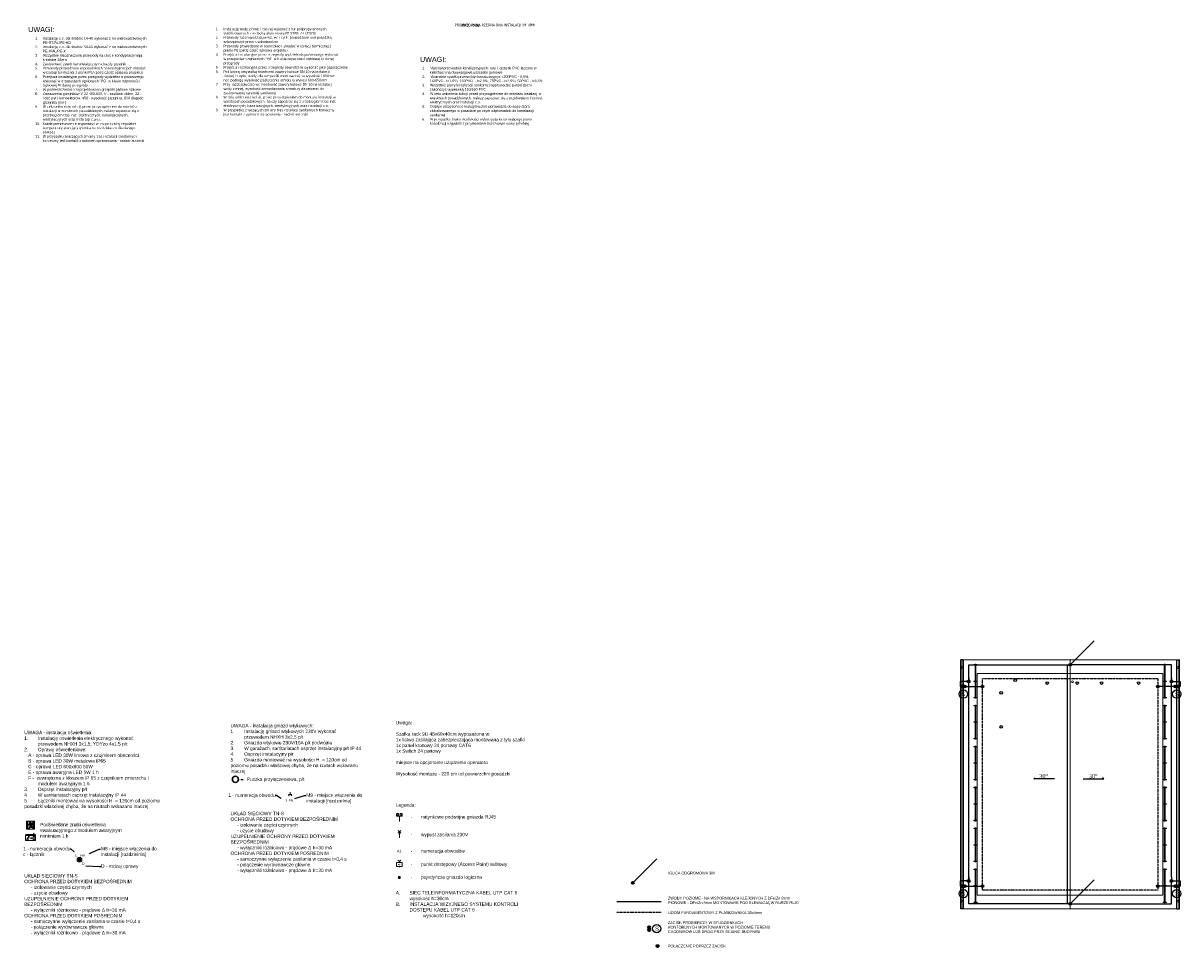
# Model space of a CAD drawing. Header units: millimetres. Extents: x -6697 to 21546, y -3389 to 18959.
# Tile 138 of 153: x 6050 to 12839, y 5228 to 10651. Entities that reach past the tile are written whole.
import ezdxf
from ezdxf import colors
from ezdxf.entities.mleader import LeaderData, LeaderLine
from ezdxf.enums import TextEntityAlignment as Align
from ezdxf.math import Vec2, Vec3

# ---------------------------------------------------------------- set-up
doc = ezdxf.new("R2010")
doc.units = ezdxf.units.MM
for name, pattern in [('0.50mmSolid', [0]), ('DASHED', [0.75, 0.5, -0.25]), ('POZORNA', [2.5, 1.25, -0.25, 0.25, -0.25, 0.25, -0.25])]:
    doc.linetypes.add(name, pattern=pattern)
for name, color, linetype, lineweight, true_color in [('2DS_PLS_KAN', 7, 'Continuous', 70, 0xa50000), ('dach', 7, 'Continuous', 20, 0xd60036), ('gniazda', 7, 'Continuous', 13, 0x2775b9)]:
    doc.layers.add(name, color=color, linetype=linetype, lineweight=lineweight, true_color=true_color)
for name, color, linetype, lineweight in [('_0', 7, 'Continuous', 0), ('kominy', 252, 'Continuous', 13), ('oswietlenie opisy', 7, 'Continuous', 20), ('oswietlenie oprawy', 150, 'Continuous', 20), ('sciany_wew', 7, 'Continuous', 18), ('tabelka', 7, 'Continuous', 5), ('telekom', 190, 'Continuous', 5)]:
    doc.layers.add(name, color=color, linetype=linetype, lineweight=lineweight)
for name, color, linetype in [('IT', 7, 'Continuous'), ('ODGROMOWA_OPIS', 7, 'Continuous'), ('opisy', 7, 'Continuous'), ('opisy w tabelce', 131, 'Continuous'), ('PDF _Geometria', 7, 'Continuous'), ('PDF _Wypełnienia brył', 7, 'Continuous')]:
    doc.layers.add(name, color=color, linetype=linetype)
doc.layers.add('ODGROMOWA_ELEMENTY', color=6, linetype='Continuous', true_color=0xff00ff)
doc.layers.add('pomocnicza', color=6, linetype='Continuous', lineweight=20, plot=False)
doc.styles.add('Arial', font='arial.ttf')
doc.styles.add('ISO', font='isocpeur.ttf')
doc.styles.add('PDF Arial', font='arial.ttf')
doc.styles.get("Standard").update_dxf_attribs({"font": 'arial.ttf'})
doc.styles.add('STYLE3', font='tahoma.ttf')

# ---------------------------------------------------------------- blocks, each defined once
blk = doc.blocks.new('ewakuacja')
at = {"layer": 'PDF _Wypełnienia brył', "true_color": 0x00ff00}
h = blk.add_hatch(color=3, dxfattribs=at)
h.paths.add_polyline_path([(47.1, 47.1), (0, 47.1), (0, 0), (47.1, 0.4), (47.1, 47.1)], flags=0)
h.paths.add_polyline_path([(9.2, 47.1), (37.9, 47.1), (38.3, 15), (41.2, 15), (43.8, 9.2), (38.3, 9.2), (38.3, 3.8), (40.8, 0.4), (20.8, 0.4), (19.2, 2.5), (14.2, 2.5), (15.8, 0.4), (12.1, 0.4), (9.2, 3.8), (9.2, 23.8), (17.5, 23.8), (20.8, 29.6), (23.3, 22.1), (14.6, 3.3), (19.2, 3.3), (26.2, 17.5), (26.7, 9.6), (42.5, 10), (40.8, 14.2), (30.8, 14.2), (30.4, 21.2), (26.7, 30.8), (30.8, 30.8), (33.3, 23.8), (37.1, 25), (33.8, 34.6), (19.2, 34.6), (15, 27.9), (9.2, 27.5), (9.2, 47.1)], flags=0)
h.paths.add_polyline_path([(25.8, 40), (25.4, 40.8), (25, 41.7), (24.6, 42.5), (23.3, 42.9), (22.5, 43.3), (21.2, 42.9), (20.4, 42.5), (19.6, 41.7), (19.2, 40.8), (19.2, 38.8), (19.6, 37.9), (20.4, 37.1), (21.2, 36.7), (23.3, 36.7), (24.6, 37.1), (25, 37.9), (25.4, 38.8), (25.8, 40)], flags=0)
at = {"layer": 'PDF _Geometria', "color": 3, "lineweight": 5, "true_color": 0x00ff00}
for points in [[(47.1, 47.1), (0, 47.1), (0, 0), (47.1, 0.4)], [(9.2, 47.1), (37.9, 47.1), (38.3, 15), (41.2, 15), (43.8, 9.2), (38.3, 9.2), (38.3, 3.8), (40.8, 0.4), (20.8, 0.4), (19.2, 2.5), (14.2, 2.5), (15.8, 0.4), (12.1, 0.4), (9.2, 3.8), (9.2, 23.8), (17.5, 23.8), (20.8, 29.6), (23.3, 22.1), (14.6, 3.3), (19.2, 3.3), (26.2, 17.5), (26.7, 9.6), (42.5, 10), (40.8, 14.2), (30.8, 14.2), (30.4, 21.2), (26.7, 30.8), (30.8, 30.8), (33.3, 23.8), (37.1, 25), (33.8, 34.6), (19.2, 34.6), (15, 27.9), (9.2, 27.5)], [(25.8, 40), (25.4, 40.8), (25, 41.7), (24.6, 42.5), (23.3, 42.9), (22.5, 43.3), (21.2, 42.9), (20.4, 42.5), (19.6, 41.7), (19.2, 40.8), (19.2, 38.8), (19.6, 37.9), (20.4, 37.1), (21.2, 36.7), (23.3, 36.7), (24.6, 37.1), (25, 37.9), (25.4, 38.8)]]:
    blk.add_lwpolyline(points, close=True, dxfattribs=at)
blk = doc.blocks.new('dojscie_ewakuacja')
at = {"layer": 'oswietlenie oprawy', "color": 3, "lineweight": 5, "true_color": 0x00ff00}
blk.add_lwpolyline([(29.6, 0), (0, 0), (0, -59.2), (29.6, -59.2)], close=True, dxfattribs=at)
blk.add_lwpolyline([(43.8, -13.8), (36.2, 0), (36.2, -59.2)], dxfattribs=at)
at = {"layer": 'oswietlenie oprawy', "color": 1, "lineweight": 5, "true_color": 0xff0000}
for points in [[(11.7, -47.5), (8.8, -43.8), (4.6, -43.8)], [(8.3, -54.2), (8.3, -50), (20.4, -40.8)], [(15, -20), (10.4, -24.2)], [(12.1, -42.5), (14.2, -45.4)], [(19.2, -24.2), (15, -20), (15, -33.3)], [(18.8, -42.1), (18.8, -45.8), (16.2, -47.5)]]:
    blk.add_lwpolyline(points, dxfattribs=at)
for points in [[(24.2, -14.6), (24.2, -4.2), (5.4, -4.2), (5.4, -14.6)], [(22.5, -36.7), (24.6, -37.5), (25.4, -39.2), (24.6, -41.2), (22.5, -42.1), (20.4, -41.2), (19.6, -39.2), (20.4, -37.5)]]:
    blk.add_lwpolyline(points, close=True, dxfattribs=at)
blk = doc.blocks.new('GNIAZDO 220')
at = {"layer": 'gniazda', "color": 152, "true_color": 0x2776bb}
for p, q in [((0, 0), (0, -12.8)), ((-9.1, -12.8), (9.1, -12.8))]:
    blk.add_line(p, q, dxfattribs=at)
blk.add_arc((0, -21.9), 9.1, 0, 180, dxfattribs=at)
blk = doc.blocks.new('*U195')
at = {"layer": 'gniazda'}
blk.add_blockref('GNIAZDO 220', (0, 0), dxfattribs=at)
at = {"color": 7, "style": 'ISO', "flags": 12}
blk.add_attdef('NR_OBWODU_GNIAZD', text='', height=14, dxfattribs=at).set_placement((-4.9, -47.9), align=Align.MIDDLE_CENTER)
blk = doc.blocks.new('zarowa')
at = {"layer": 'oswietlenie oprawy', "color": 152, "true_color": 0x2776bb}
for p, q in [((-6.8, -6.8), (6.8, 6.8)), ((6.8, -6.8), (-6.8, 6.8))]:
    blk.add_line(p, q, dxfattribs=at)
blk.add_circle((0, 0), 9.58, dxfattribs=at)
blk = doc.blocks.new('*U207')
at = {"layer": 'pomocnicza'}
blk.add_lwpolyline([(0, 0), (0, 13.9), (0, -13.9), (0, 0), (13.9, 0), (-13.9, 0)], dxfattribs=at)
at = {"layer": 'oswietlenie oprawy', "xscale": 1.451999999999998, "yscale": 1.451999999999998, "zscale": 1.451999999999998, "rotation": 90}
blk.add_blockref('zarowa', (0, 0), dxfattribs=at)
at = {"style": 'ISO', "flags": 8}
blk.add_attdef('OBWOD_NR', text='', height=14, dxfattribs=at).set_placement((-11.9, 13.1), align=Align.BOTTOM_RIGHT)
at = {"layer": 'oswietlenie opisy', "color": 1, "true_color": 0xff0000, "insert": (15.3, -15.8), "char_height": 14, "width": 49.316, "attachment_point": 1}
blk.add_mtext('{\\C256;D}', dxfattribs=at)
at = {"layer": 'oswietlenie opisy', "style": 'ISO', "flags": 8}
blk.add_attdef('ROZDZIELNIA_NR', text='', height=14, dxfattribs=at).set_placement((5.7, 13.1), align=Align.BOTTOM_LEFT)
blk = doc.blocks.new('telekom gniazdo rj45')
at = {"layer": 'telekom', "color": 190, "true_color": 0x7f00ff}
for points in [[(0, 0), (0, -15.4)], [(-8.5, -23.9), (-8.5, -15.4), (8.5, -15.4), (8.5, -23.9)]]:
    blk.add_lwpolyline(points, dxfattribs=at)
for points in [[(-6.1, -23.3), (-2.2, -23.3), (-2.2, -17), (-6.1, -17)], [(2.2, -23.3), (6.1, -23.3), (6.1, -17), (2.2, -17)]]:
    blk.add_lwpolyline(points, close=True, dxfattribs=at)
blk = doc.blocks.new('it')
at = {"layer": 'oswietlenie oprawy', "color": 114, "true_color": 0x139b48}
blk.add_lwpolyline([(0, 0), (0, 35.9), (-7.9, 43.8), (7.9, 28), (0, 35.9), (-7.9, 28), (7.9, 43.8)], dxfattribs=at)
blk = doc.blocks.new('222')
for p, q in [((3.6, 117.2), (3.6, -4.2)), ((3.6, -4.2), (-3.6, 4.2))]:
    blk.add_line(p, q)
blk = doc.blocks.new('snieg')
at = {"layer": 'kominy'}
for points in [[(110.8, 0), (110.8, 5), (-89.2, 5), (-89.2, 0)], [(110.8, 0), (110.8, 2.5), (-89.2, 2.5), (-89.2, 0)], [(-87.2, 12.5), (-85, 12.5), (-85, -7.2), (-87.2, -7.2)], [(9.6, 12.5), (11.8, 12.5), (11.8, -7.2), (9.6, -7.2)], [(108.6, 12.5), (106.5, 12.5), (106.5, -7.2), (108.6, -7.2)]]:
    blk.add_lwpolyline(points, close=True, dxfattribs=at)
blk = doc.blocks.new('*U302')
at = {"layer": '_0', "xscale": -1, "rotation": 180}
blk.add_blockref('snieg', (-10.8, 2.6), dxfattribs=at)
blk = doc.blocks.new('*U303')
at = {"layer": '2DS_PLS_KAN', "color": 0, "linetype": 'ByBlock', "lineweight": -2, "transparency": 16777216}
for p in [(0, 0), (240, 0), (480, 0), (720, 0), (960, 0), (1200, 0)]:
    blk.add_blockref('*U302', p, dxfattribs=at)
blk = doc.blocks.new('*U304')
at = {"layer": '_0', "xscale": -1, "rotation": 180}
blk.add_blockref('snieg', (-10.8, 2.6), dxfattribs=at)
blk = doc.blocks.new('*U305')
at = {"layer": '2DS_PLS_KAN', "color": 0, "linetype": 'ByBlock', "lineweight": -2, "transparency": 16777216}
for p in [(0, 0), (240, 0), (480, 0), (720, 0), (960, 0), (1200, 0)]:
    blk.add_blockref('*U304', p, dxfattribs=at)

msp = doc.modelspace()

# ---------------------------------------------------------------- hatches: boundary and pattern name
at = {"layer": 'ODGROMOWA_ELEMENTY'}
h = msp.add_hatch(color=256, dxfattribs=at)
h.dxf.hatch_style = 1
edge = h.paths.add_edge_path()
edge.add_arc((12189.09, 6887.78), 6.02, 0, 360)
h = msp.add_hatch(color=256, dxfattribs=at)
h.dxf.hatch_style = 1
edge = h.paths.add_edge_path()
edge.add_arc((11594.49, 6790.1), 6.02, 0, 360)
h = msp.add_hatch(color=256, dxfattribs=at)
h.dxf.hatch_style = 1
edge = h.paths.add_edge_path()
edge.add_arc((12783.69, 6790.1), 6.02, 0, 360)
h = msp.add_hatch(color=256, dxfattribs=at)
h.dxf.hatch_style = 1
edge = h.paths.add_edge_path()
edge.add_arc((11555.93, 6760.1), 6.02, 0, 360)
h = msp.add_hatch(color=256, dxfattribs=at)
h.dxf.hatch_style = 1
edge = h.paths.add_edge_path()
edge.add_arc((11571.97, 6760.1), 6.02, 0, 360)
h = msp.add_hatch(color=256, dxfattribs=at)
h.dxf.hatch_style = 1
edge = h.paths.add_edge_path()
edge.add_arc((11675.09, 6760.1), 6.02, 0, 360)
h = msp.add_hatch(color=256, dxfattribs=at)
h.dxf.hatch_style = 1
edge = h.paths.add_edge_path()
edge.add_arc((12703.09, 6760.1), 6.02, 0, 360)
h = msp.add_hatch(color=256, dxfattribs=at)
h.dxf.hatch_style = 1
edge = h.paths.add_edge_path()
edge.add_arc((12806.21, 6760.1), 6.02, 0, 360)
h = msp.add_hatch(color=256, dxfattribs=at)
h.dxf.hatch_style = 1
edge = h.paths.add_edge_path()
edge.add_arc((12822.25, 6760.1), 6.02, 0, 360)
h = msp.add_hatch(color=256, dxfattribs=at)
h.dxf.hatch_style = 1
edge = h.paths.add_edge_path()
edge.add_arc((9625.5, 5608.68), 6.02, 0, 360)
h = msp.add_hatch(color=256, dxfattribs=at)
h.dxf.hatch_style = 1
edge = h.paths.add_edge_path()
edge.add_arc((11555.93, 5590.16), 6.02, 0, 360)
h = msp.add_hatch(color=256, dxfattribs=at)
h.dxf.hatch_style = 1
edge = h.paths.add_edge_path()
edge.add_arc((11571.97, 5590.16), 6.02, 0, 360)
h = msp.add_hatch(color=256, dxfattribs=at)
h.dxf.hatch_style = 1
edge = h.paths.add_edge_path()
edge.add_arc((11594.49, 5620.16), 6.02, 0, 360)
h = msp.add_hatch(color=256, dxfattribs=at)
h.dxf.hatch_style = 1
edge = h.paths.add_edge_path()
edge.add_arc((11675.09, 5590.16), 6.02, 0, 360)
h = msp.add_hatch(color=256, dxfattribs=at)
h.dxf.hatch_style = 1
edge = h.paths.add_edge_path()
edge.add_arc((12703.09, 5590.16), 6.02, 0, 360)
h = msp.add_hatch(color=256, dxfattribs=at)
h.dxf.hatch_style = 1
edge = h.paths.add_edge_path()
edge.add_arc((12783.69, 5620.16), 6.02, 0, 360)
h = msp.add_hatch(color=256, dxfattribs=at)
h.dxf.hatch_style = 1
edge = h.paths.add_edge_path()
edge.add_arc((12806.21, 5590.16), 6.02, 0, 360)
h = msp.add_hatch(color=256, dxfattribs=at)
h.dxf.hatch_style = 1
edge = h.paths.add_edge_path()
edge.add_arc((12822.25, 5590.16), 6.02, 0, 360)
h = msp.add_hatch(color=256, dxfattribs=at)
h.dxf.hatch_style = 1
edge = h.paths.add_edge_path()
edge.add_arc((12189.09, 5485.78), 6.02, 0, 360)
h = msp.add_hatch(color=256, dxfattribs=at)
h.dxf.hatch_style = 1
edge = h.paths.add_edge_path()
edge.add_arc((9720.74, 5348.37), 6.02, 0, 360)
h = msp.add_hatch(color=256, dxfattribs=at)
h.dxf.hatch_style = 1
edge = h.paths.add_edge_path()
edge.add_arc((9720.74, 5332.33), 6.02, 0, 360)
h = msp.add_hatch(color=256, dxfattribs=at)
h.dxf.hatch_style = 1
edge = h.paths.add_edge_path()
edge.add_arc((9770.63, 5238.33), 6.02, 0, 360)

# ---------------------------------------------------------------- linework, layer by layer
for p, q in [((11548.09, 5455.78), (11548.09, 6917.78)), ((11550.09, 5455.78), (11550.09, 6917.78)), ((11563.09, 5455.78), (11563.09, 6917.78)), ((12815.09, 5455.78), (12815.09, 6917.78)), ((12828.09, 5455.78), (12828.09, 6917.78)), ((12830.09, 5455.78), (12830.09, 6917.78)), ((11563.09, 5455.78), (11548.09, 5455.78)), ((12815.09, 5455.78), (12830.09, 5455.78))]:
    msp.add_line(p, q)
for points in [[(11563.09, 6917.78), (11548.09, 6917.78)], [(12815.09, 6917.78), (12830.09, 6917.78)], [(7327.4, 6216.11), (7341.37, 6216.11)]]:
    msp.add_lwpolyline(points)
for centre in [(11556.82, 6872.5), (12821.36, 6872.5), (11556.82, 5501.07), (12821.36, 5501.07)]:
    msp.add_circle(centre, 6)
at = {"color": 1, "linetype": '0.50mmSolid'}
for centre in [(11867.09, 6797.78), (11784.79, 6723.61), (12054.79, 6780.59), (12231.1, 6780.59), (12373.79, 6780.59), (12590.79, 6780.59), (11784.79, 6523.61)]:
    msp.add_circle(centre, 7.5, dxfattribs=at)
at = {"lineweight": 30}
msp.add_circle((7295.43, 6216.11), 18, dxfattribs=at)
at = {"layer": 'dach'}
msp.add_lwpolyline([(11565.09, 6917.78), (12813.09, 6917.78), (12813.09, 5455.78), (11565.09, 5455.78)], close=True, dxfattribs=at)
at = {"layer": 'ODGROMOWA_ELEMENTY'}
for points in [[(12189.09, 6887.78), (12330.51, 7029.21)], [(11594.49, 5642.33), (11594.49, 6887.78), (12189.09, 6887.78)], [(12189.09, 5485.78), (12173.49, 5485.78), (12173.49, 6887.78), (12189.09, 6887.78)], [(12783.69, 5642.33), (12783.69, 6887.78), (12189.09, 6887.78)], [(11594.49, 6812.26), (11594.49, 6790.1), (11544.49, 6790.1), (11544.49, 6760.1), (11675.09, 6760.1)], [(12783.69, 6812.26), (12783.69, 6790.1), (12833.69, 6790.1), (12833.69, 6760.1), (12703.09, 6760.1)], [(9625.5, 5608.68), (9766.92, 5750.1)], [(11594.49, 5642.33), (11594.49, 5620.16), (11544.49, 5620.16), (11544.49, 5590.16), (11675.09, 5590.16)], [(12173.49, 5485.78), (11594.49, 5485.78), (11594.49, 5642.33)], [(12783.69, 5642.33), (12783.69, 5620.16), (12833.69, 5620.16), (12833.69, 5590.16), (12703.09, 5590.16)], [(12189.09, 5485.78), (12330.51, 5627.21)], [(12189.09, 5485.78), (12783.69, 5485.78), (12783.69, 5620.16)], [(9791.02, 5497.83), (9531.02, 5497.83)]]:
    msp.add_lwpolyline(points, dxfattribs=at)
at = {"layer": 'ODGROMOWA_ELEMENTY', "linetype": 'POZORNA'}
msp.add_lwpolyline([(11675.09, 6807.78), (12703.09, 6807.78), (12703.09, 5565.78), (11675.09, 5565.78)], close=True, dxfattribs=at)
msp.add_lwpolyline([(9791.02, 5434.18), (9531.02, 5434.18)], dxfattribs=at)
at = {"layer": 'ODGROMOWA_ELEMENTY'}
for centre in [(11563.95, 6715.71), (12814.23, 6715.71), (11563.95, 5545.78), (12814.23, 5545.78), (9765.13, 5340.35)]:
    msp.add_circle(centre, 24.38, dxfattribs=at)
at = {"layer": 'PDF _Geometria', "color": 6, "lineweight": 35}
for centre in [(12189.09, 6887.78), (11594.49, 6790.1), (12783.69, 6790.1), (11555.93, 6760.1), (11571.97, 6760.1), (11675.09, 6760.1), (12703.09, 6760.1), (12806.21, 6760.1), (12822.25, 6760.1), (9625.5, 5608.68), (11555.93, 5590.16), (11571.97, 5590.16), (11594.49, 5620.16), (11675.09, 5590.16), (12703.09, 5590.16), (12783.69, 5620.16), (12806.21, 5590.16), (12822.25, 5590.16), (12189.09, 5485.78), (9720.74, 5348.37), (9720.74, 5332.33), (9770.63, 5238.33)]:
    msp.add_circle(centre, 6.02, dxfattribs=at)
at = {"layer": 'sciany_wew'}
msp.add_lwpolyline([(12189.09, 6917.78), (12189.09, 5455.78)], dxfattribs=at)
at = {"layer": 'sciany_wew', "linetype": 'DASHED', "ltscale": 5}
msp.add_lwpolyline([(11645.09, 6837.78), (12733.09, 6837.78), (12733.09, 5535.78), (11645.09, 5535.78)], close=True, dxfattribs=at)
at = {"layer": 'sciany_wew'}
msp.add_circle((12203.72, 6788.78), 5.5, dxfattribs=at)
msp.add_circle((12203.72, 6788.78), 5.5, dxfattribs=at)
at = {"layer": 'telekom', "color": 190, "true_color": 0x7f00ff}
for points in [[(8239.24, 5728.08), (8273.32, 5728.08), (8273.32, 5705.04), (8239.24, 5705.04)], [(8250.81, 5645.98), (8261.74, 5645.98), (8261.74, 5635.05), (8250.81, 5635.05)], [(8253.81, 5642.98), (8258.74, 5642.98), (8258.74, 5638.05), (8253.81, 5638.05)]]:
    msp.add_lwpolyline(points, close=True, dxfattribs=at)
for points in [[(8256.28, 5728.08), (8256.28, 5734.08), (8247.79, 5742.57), (8256.28, 5734.08), (8264.76, 5742.57)], [(8256.28, 5705.04), (8256.28, 5700.04)]]:
    msp.add_lwpolyline(points, dxfattribs=at)

# ---------------------------------------------------------------- block references
at = {"rotation": 270}
msp.add_blockref('222', (11980.36, 6221.82), dxfattribs=at)
at = {"xscale": -1, "rotation": 90}
msp.add_blockref('222', (12383.79, 6221.82), dxfattribs=at)
msp.add_blockref('it', (8256.28, 5872.57))
ref = msp.add_blockref('*U207', (6380.75, 5744.2))
ref.add_attrib('ROZDZIELNIA_NR', 'M8', dxfattribs={"layer": 'oswietlenie opisy', "height": 14, "style": 'ISO'}).set_placement((6386.48, 5757.28), align=Align.BOTTOM_LEFT)
ref.add_attrib('OBWOD_NR', '1c', dxfattribs={"height": 14, "style": 'ISO'}).set_placement((6368.86, 5757.28), align=Align.BOTTOM_RIGHT)
at = {"layer": '2DS_PLS_KAN', "rotation": 270}
msp.add_blockref('*U305', (11634.08, 6791.44), dxfattribs=at)
at = {"layer": '2DS_PLS_KAN', "xscale": -1, "rotation": 90}
msp.add_blockref('*U303', (12744.1, 6791.44), dxfattribs=at)
at = {"layer": 'gniazda'}
ref = msp.add_blockref('*U195', (7616.21, 6140.69), dxfattribs=at)
ref.add_attrib('NR_OBWODU_GNIAZD', '3 M9', dxfattribs={"layer": '0', "color": 7, "height": 14, "style": 'ISO'}).set_placement((7611.31, 6092.8), align=Align.MIDDLE_CENTER)
at = {"layer": 'oswietlenie oprawy', "color": 190, "xscale": -2, "yscale": 2, "zscale": 2, "rotation": 180}
msp.add_blockref('telekom gniazdo rj45', (8256.28, 5968.64), dxfattribs=at)
at = {"layer": 'oswietlenie oprawy'}
msp.add_blockref('ewakuacja', (6069.02, 5924.18), dxfattribs=at)
at = {"layer": 'oswietlenie oprawy', "color": 5, "true_color": 0x0000ff, "xscale": -1, "rotation": 270}
msp.add_blockref('dojscie_ewakuacja', (6122.97, 5856.48), dxfattribs=at)

# ---------------------------------------------------------------- texts
for s, insert, char_height, width, attachment_point in [('{\\fTimes New Roman|b0|i0|c238|p18;30%%D}', (12059.6, 6246.79), 24, 60.9311, 3), ('{\\fTimes New Roman|b0|i0|c238|p18;30%%D}', (12350.04, 6246.79), 24, 49.5048, 3), ('Puszka przyłączeniowa, p/t', (7361.75, 6227.24), 20, 385.6351, 1)]:
    msp.add_mtext(s, dxfattribs=dict(insert=insert, char_height=char_height, width=width, attachment_point=attachment_point))
at = {"layer": 'IT', "char_height": 20, "attachment_point": 1}
for s, insert in [('Uwaga:\\P\\PSzafka rack 9U 48x60x40cm wyposażona w:\\P1x listwa zasilająca zabezpieczająca montowana z tyłu szafki\\P1x panel krosowy 24 portowy CAT6\\P1x Switch 24 portowy\\P\\Pmiejsce na opcjonalne użądzenie operatora\\P\\PWysokość montażu - 220 cm od powierzchni posadzki', (8235.73, 6558.8)), ('Legenda:', (8235.73, 6075.68)), ('\\pi-60,l80,t80;-^Inatynkowe podwójne gniazda RJ45', (8303.02, 6006.36)), ('\\pi-60,l80,t80;-^Iwypust zasilania 230V', (8303.02, 5902.22)), ('\\pi-60,l80,t80;-^Inumeracja obwodów', (8303.02, 5806.14)), ('\\pi-60,l80,t80;-^Ipunkt dostępowy (Access Point) sufitowy', (8303.02, 5728.64)), ('\\pi-60,l80,t80;-^Ipojedyńcze gniazdo logiczna', (8303.02, 5652.64)), ('A.^ISIEĆ TELEINFORMATYCZNA KABEL UTP CAT 6^I^I^I^Iwysokość h=30cm\\PB.^IINSTALACJA WIZYJNEGO SYSTEMU KONTROLI \\P^IDOSTĘPU KABEL UTP CAT 6\\P^I^Iwysokość h=120cm', (8235.73, 5560.83))]:
    msp.add_mtext_dynamic_manual_height_columns(s, width=841.0835, gutter_width=12.5, heights=[0], dxfattribs=dict(at, insert=insert))
at = {"layer": 'ODGROMOWA_ELEMENTY', "color": 6, "char_height": 24.46, "style": 'PDF Arial'}
for insert, attachment_point in [((11573.71, 6702.84), 9), ((12804.47, 6702.84), 7), ((11573.71, 5532.91), 9), ((12804.47, 5532.91), 7), ((9755.37, 5327.48), 7)]:
    msp.add_mtext('S', dxfattribs=dict(at, insert=insert, attachment_point=attachment_point))
at = {"layer": 'ODGROMOWA_OPIS', "char_height": 16, "attachment_point": 1}
for s, insert in [('IGLICA ODGROMOWA 3M', (9831.18, 5674.35)), ('ZWODY POZIOME - NA WSPORNIKACH KLEJONYCH Z DFe/Zn 8mm\\PPIONOWE - DFe/Zn 8mm MONTOWANE POD ELEWACJĄ W RURZE RL20{\\H1.86659x; }', (9831.18, 5527.06)), ('UZIOM FUNDAMENTOWY Z PŁASKOWNIKA 30x4mm', (9831.18, 5442.21)), ('ZACISK PROBIERCZY W STUDZIENKACH\\PKONTORLNYCH MONTOWANYCH W POZIOMIE TERENU{\\H1.86659x; }\\PCHODNIKÓW LUB DRÓG PRZY ŚCIANIE BUDYNKU{\\H1.81238x; }', (9831.18, 5383.73)), ('POŁĄCZENIE POPRZEZ ZACISK', (9831.18, 5246.37))]:
    msp.add_mtext_dynamic_manual_height_columns(s, width=792.5, gutter_width=1, heights=[0], dxfattribs=dict(at, insert=insert))
at = {"layer": 'opisy', "attachment_point": 1}
for s, insert, char_height, width in [('{\\fArial|b0|i0|c238|p34;UWAGI:}', (6080.29, 10629.08), 30, 544.3398), ('\\pi-45,l45,t45;1.^IInstalację c.o. dla średnic 14-40 wykonać z rur wielowarstwowych PE-RT/AL/PE-HD\\P2.^IInstalację c.o. dla średnic 50-63 wykonać z rur wielowarstwowych PE-X/AL/PE-X\\P3.^IWszystkie nieoznaczone przewody na rzucie kondygnacji mają średnicę 16mm\\P4.^IZastosować zawór termostatyczny na każdy grzejnik\\P5.^IPrzewody prowadzone w posadzkach na kondygnacjach układać w izolacji termicznej z pianki PU (patrz część opisowa projektu)\\P6.^IPrzejścia instalacyjne przez przegrody wydzielenia pożarowego wykonać w przepustach ogniowych "PO" w klasie odporności ogniowej EI danej przegrody\\P7.^IW pomieszczeniach zaprojektowano grzejniki płytowe stalowe\\P8.^IOznaczenia grzejników V 22 450-600, V - zasilanie dolne, 22 - ilość płyt i konwektorów, 450 - wysokość grzejnika, 600 długość grzejnika [mm]\\P{\\fTahoma|b0|i0|c238|p34;9.^IW celu unikniecia kolizji, przed przystąpieniem do montażu instalacji w warstwach posadzkowych, nalezy zapoznac się z przebiegiem tras inst. elektrycznych, kanalizacyjnych, wentylacyjnych oraz instalacji c.w.u.\\P10.^IKażde pomieszczenie wyposażyć w indywidualny regulator temperatury sterujący głowicą na rozdzielaczu dla danego obwodu\\P11.^IW przypadku znaczących zmiany tras instalacji sanitarnych konieczny jest kontakt z autorem opracowania - nadzór autorski }', (6120.6, 10569.69), 15, 627.7036), ('{\\fArial|b0|i0|c238|p34;UWAGI:}', (8377.08, 10453.45), 30, 544.3398), ('\\pi-45,l45,t45,450;1.^IMateriał przewodów kanalizacyjnych: rury i kształtki PVC łączone w \\P\\pi0,t450;kielichach na dwuwargowe uszczelki gumowe\\P\\pi-45,t45,450;2.^IMinimalne spadki przewodów kanalizacyjnych 200PVC - 0,5%, \\P\\pi0,t450;160PVC - i=1,5%, 110PVC  - i=2,0%, 75PVC - i=2,5%, 50PVC - i=3,0%\\P\\pi-45,t45,450;3.^IWszystkie piony kanalizacji sanitarnej wyprowadzić ponad dach i \\P\\pi0,t450;zakończyć wywiewką 110/160 PVC\\P\\pi-45,t45,450;4.^IW celu unikniecia kolizji, przed przystąpieniem do montażu instalacji w \\P\\pi0,t450;warstwach posadzkowych, nalezy zapoznac się z przebiegiem tras inst. \\Pelektrycznych oraz instalacji c.o.\\P\\pi-45,t45,450;5.^IOdpływ urządzeń technologii kuchni wprowadzić do separatora \\P\\pi0,t450;zlokalizowanego w posadzce po czym odprowadzić do kanalizacji \\Psanitarnej\\P\\pi-45,t45,450;6.^IW przypadku braku możliwości wykorzystania istniejącego pionu \\P\\pi0,t450;kanalizacji uzgodnić z projektantem branżowym nowy przebieg', (8390.3, 10395.27), 15, 706.9631)]:
    msp.add_mtext(s, dxfattribs=dict(at, insert=insert, char_height=char_height, width=width))
at = {"layer": 'opisy', "insert": (7180.11, 10624.69), "char_height": 15, "width": 697.4129, "attachment_point": 1, "style": 'STYLE3'}
msp.add_mtext('\\pi-45,l45,t45;1.^IInstalację wody zimnej i ciepłej wykonać z rur polipropylenowych stabilizowanych z wkładką aluminiową PP STABI AL (PN20)\\P2.^IPrzewody rozprowadzające wz, wc i cyrk. prowadzone pod posadzką zabezpieczyć przed uszkodzeniem \\P3.^IPrzewody prowadzone w posadzkach układać w izolacji termicznej z pianki PU (patrz część opisowa projektu)\\P4.^IPrzejścia instalacyjne przez przegrody wydzielenia pożarowego wykonać w przepustach ogniowych "PO" w klasie odporności ogniowej EI danej przegrody\\P5.^IPrzejścia instalacyjne przez przegrody zewnętrzne wykonać jako gazoszczelne\\P6.^IPod każdą umywalką montować zawory kulowe DN 10 na instalacji zimnej i ciepłej wody, dla umywalki montowanej na wysokości 850mm nad podłogą wysokość podłączenia armatury wynosi 600-650mm\\P7.^IPrzy każdej płuczce wc montować zawory kulowe DN 10 na instalacji wody zimnej, wysokość zamontawania armatury dapasować do zastosowanej ceramiki sanitarnej\\P8.^IW celu unikniecia kolizji, przed przystąpieniem do montażu instalacji w warstwach posadzkowych, nalezy zapoznac się z przebiegiem tras inst. elektrycznych, kanalizacyjnych, wentylacyjnych oraz instalacji c.o.\\P9.^IW przypadku znaczących zmiany tras instalacji sanitarnych konieczny jest kontakt z autorem opracowania - nadzór autorski ', dxfattribs=at)
at = {"layer": 'opisy', "insert": (8581.21, 10648.15), "char_height": 15, "attachment_point": 1}
msp.add_mtext_dynamic_manual_height_columns('{\\fTahoma|b0|i0|c238|p34;PROJEKTOWANA RZĘDNA DNA INSTALACJI (M NPM)}', width=509.4575, gutter_width=0, heights=[0.201], dxfattribs=at)
at = {"layer": 'opisy w tabelce', "insert": (8674.36, 10638.73), "char_height": 15, "width": 554.8641, "attachment_point": 5, "line_spacing_factor": 0.9, "style": 'Arial'}
msp.add_mtext('{\\fArial|b1|i0|c238|p34;PRD: -0.52}', dxfattribs=at)
at = {"layer": 'tabelka', "char_height": 20, "attachment_point": 1, "style": 'Arial'}
for s, width, heights, insert in [('UWAGA - instalacja gniazd wtykowych:\\P1.^IInstalację gniazd wtykowych 230V wykonać\\P^Iprzewodem NHXH 3x2,5 p/t\\P2.^IGniazda wtykowe 230V/16A p/t podwójne\\P3.^IW garażach, sanitariatach osprzęt instalacyjny p/t IP 44\\P4.^IOsprzęt instalacyjny p/t\\P5.^IGniazda montować na wysokości H  = 120cm od poziomu posadzki właściwej chyba, że na rzutach wskazano inaczej', 790.6455, [409.63], (7266.42, 6541.02)), ('UWAGA - instalacja oświetlenia:\\P1.^IInstalację oswietlenia elektrycznego wykonać  \\P^Iprzewodem NHXH 3x1,5; YDYżo 4x1,5 p/t\\P2.^IOprawy oświetleniowe: \\P   A - oprawa LED 30W liniowa z czujnikiem obecności\\P   B - oprawa LED 30W metalowa IP65\\P   C - oprawa LED 600x600 50W\\P   {\\C1;E} - oprawa awaryjna LED 5W 1 h\\P   {\\C1;F} -  zewnętrzna z kloszem IP 65 z czujnikiem zmierzchu i \\P^Imodułem awaryjnym 1 h\\P3.^IOsprzęt instalacyjny p/t \\P4.^IW sanitariatach osprzęt instalacyjny IP 44\\P5.^IŁączniki montować na wysokości H  = 120cm od poziomu posadzki właściwej chyba, że na rzutach wskazano inaczej', 791.589, [635.06], (6056.63, 6501.01)), ('UKŁAD SIECIOWY TN-S\\POCHRONA PRZED DOTYKIEM BEZPOŚREDNIM\\P     - izolowanie części czynnych\\P     - użycie obudowy\\PUZUPEŁNIENIE OCHRONY PRZED DOTYKIEM BEZPOŚREDNIM\\P     - wyłączniki różnicowo - prądowe Δ Ir=30 mA\\POCHRONA PRZED DOTYKIEM POŚREDNIM\\P     - samoczynne wyłączenie zasilania w czasie t=0,4 s\\P     - połączenie wyrównawcze główne\\P     - wyłączniki różnicowo - prądowe Δ Ir=30 mA', 790.6455, [409.63], (7266.42, 6025.88)), ('Podświetlane znaki oświetlenia ewakuacyjnego z modułem awaryjnym minimium 1 h', 489.5246, [102.86], (6149.84, 5960.86)), ('UKŁAD SIECIOWY TN-S\\POCHRONA PRZED DOTYKIEM BEZPOŚREDNIM\\P     - izolowanie części czynnych\\P     - użycie obudowy\\PUZUPEŁNIENIE OCHRONY PRZED DOTYKIEM BEZPOŚREDNIM\\P     - wyłączniki różnicowo - prądowe Δ Ir=30 mA\\POCHRONA PRZED DOTYKIEM POŚREDNIM\\P     - samoczynne wyłączenie zasilania w czasie t=0,4 s\\P     - połączenie wyrównawcze główne\\P     - wyłączniki różnicowo - prądowe Δ Ir=30 mA', 790.6455, [409.63], (6056.63, 5660.27))]:
    msp.add_mtext_dynamic_manual_height_columns(s, width=width, gutter_width=125, heights=heights, dxfattribs=dict(at, insert=insert))
at = {"layer": 'telekom', "color": 18, "true_color": 0x000000, "insert": (8242.03, 5803.23), "char_height": 16, "width": 49.316, "attachment_point": 1}
msp.add_mtext('A1', dxfattribs=at)
at = {"layer": 'telekom', "color": 190, "true_color": 0x7f00ff, "insert": (8245.81, 5722.36), "char_height": 12, "width": 49.316, "attachment_point": 1}
msp.add_mtext('AP', dxfattribs=at)

# ---------------------------------------------------------------- leaders
ml = msp.add_multileader_mtext('Standard')
ml.set_content('1 - numeracja obwodu', color=256)
ml.set_leader_properties()
ml.build(insert=Vec2(0, 0))
ctx = ml.context
ctx.base_point, ctx.char_height, ctx.plane_origin = Vec3(7252.2, 6120.53), 20, Vec3(7565, 6102.18)
notes = []
notes.append((ctx, [(1, (1, 1, 0), (7535.61, 6120.53), (-1, 0), 8, [(0, [(7565, 6102.18)], 0, [])])]))
ctx.mtext.insert, ctx.mtext.flow_direction = Vec3(7254.2, 6133.47), 5
ml = msp.add_multileader_mtext('Standard')
ml.set_content('M9 - miejsce włączenia do\\Pinstalacji [rozdzielnia]', color=256)
ml.set_leader_properties()
ml.build(insert=Vec2(0, 0))
ctx = ml.context
ctx.base_point, ctx.char_height, ctx.plane_origin = Vec3(7708.56, 6120.73), 20, Vec3(7638.98, 6102.38)
notes.append((ctx, [(0, (1, 1, 0), (7700.56, 6120.73), (1, 0), 8, [(0, [(7638.98, 6102.38)], 0, [])])]))
ctx.mtext.insert, ctx.mtext.flow_direction = Vec3(7710.56, 6133.67), 5
ml = msp.add_multileader_mtext('Standard')
ml.set_content('1 - numeracja obwodu\\Pc - łącznik', color=256)
ml.set_leader_properties()
ml.build(insert=Vec2(0, 0))
ctx = ml.context
ctx.base_point, ctx.char_height, ctx.plane_origin = Vec3(6048.36, 5806.53), 20, Vec3(6361.16, 5788.18)
notes.append((ctx, [(1, (1, 1, 0), (6331.76, 5806.53), (-1, 0), 8, [(0, [(6352.57, 5788.18)], 0, [])])]))
ctx.mtext.insert, ctx.mtext.flow_direction = Vec3(6050.36, 5819.47), 5
ml = msp.add_multileader_mtext('Standard')
ml.set_content('M8 - miejsce włączenia do\\Pinstalacji [rozdzielnia]', color=256)
ml.set_leader_properties()
ml.build(insert=Vec2(0, 0))
ctx = ml.context
ctx.base_point, ctx.char_height, ctx.plane_origin = Vec3(6504.72, 5806.74), 20, Vec3(6435.14, 5788.38)
notes.append((ctx, [(0, (1, 1, 0), (6496.72, 5806.74), (1, 0), 8, [(0, [(6435.14, 5780.41)], 0, [])])]))
ctx.mtext.insert, ctx.mtext.flow_direction = Vec3(6506.72, 5819.68), 5
ml = msp.add_multileader_mtext('Standard')
ml.set_content('D - rodzaj oprawy', color=256)
ml.set_leader_properties()
ml.build(insert=Vec2(0, 0))
ctx = ml.context
ctx.base_point, ctx.char_height, ctx.plane_origin = Vec3(6505.24, 5704.24), 20, Vec3(6413.15, 5708.4)
notes.append((ctx, [(0, (1, 1, 0), (6497.24, 5704.24), (1, 0), 8, [(0, [(6413.15, 5708.4)], 0, [])])]))
ctx.mtext.insert, ctx.mtext.flow_direction = Vec3(6507.24, 5717.18), 5
for ctx, leaders in notes:
    for number, flags, end, landing, length, lines in leaders:
        leader = LeaderData()
        leader.index, (leader.has_last_leader_line, leader.has_dogleg_vector, leader.attachment_direction) = number, flags
        leader.last_leader_point, leader.dogleg_vector, leader.dogleg_length = Vec3(end), Vec3(landing), length
        for number, points, colour, breaks in lines:
            line = LeaderLine()
            line.index, line.vertices, line.color, line.breaks = number, Vec3.list(points), colors.encode_raw_color(colour), breaks
            leader.lines.append(line)
        ctx.leaders.append(leader)

doc.saveas('drawing.dxf')
